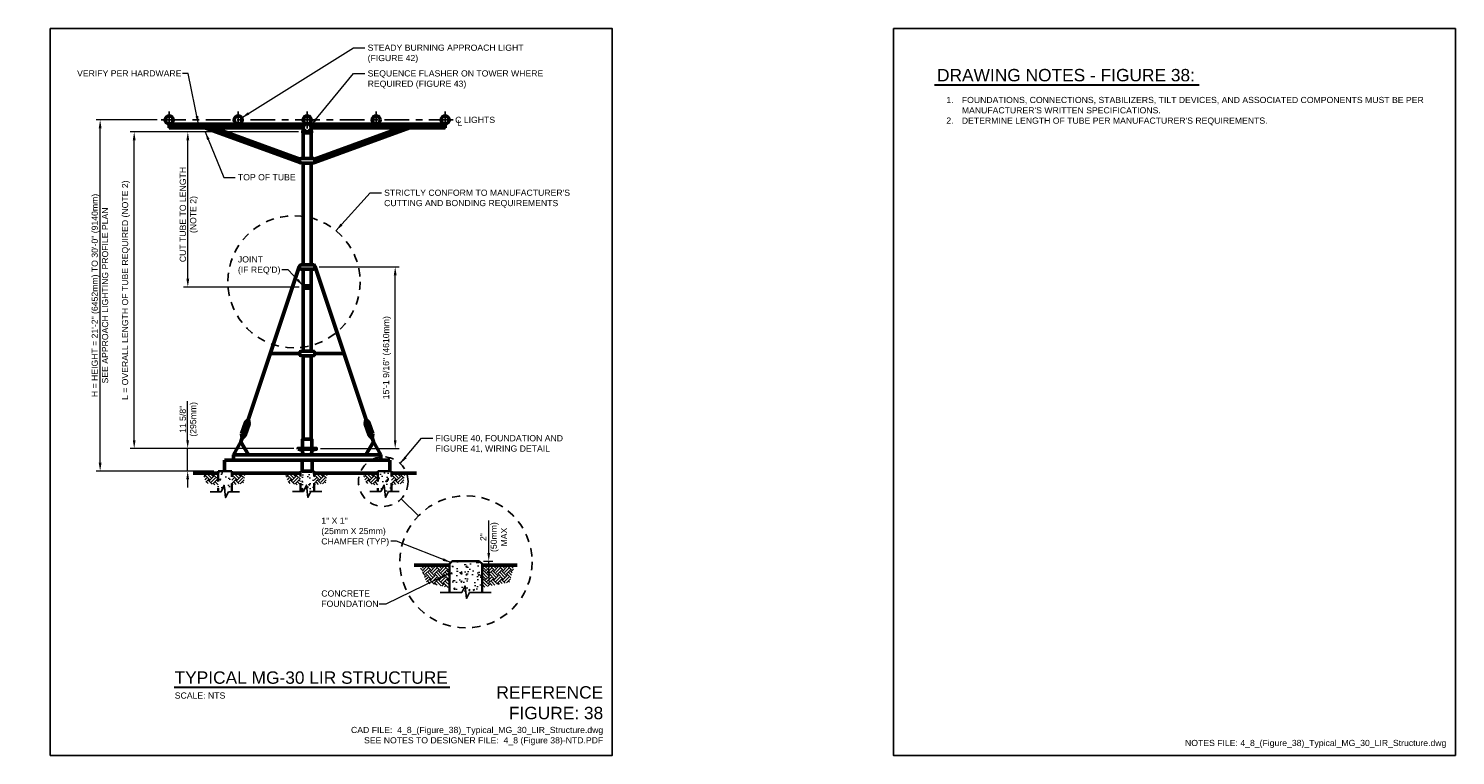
# Model space of a CAD drawing. Header units: inches. Extents: x -0.3 to 21.3, y 0 to 11.
import ezdxf
from ezdxf.enums import TextEntityAlignment as Align

# ---------------------------------------------------------------- set-up
doc = ezdxf.new("R2010")
doc.units = ezdxf.units.IN
doc.header["$LTSCALE"] = 0.5
doc.header["$MEASUREMENT"] = 0
doc.header["$PDSIZE"] = 2
for name, pattern in [('CENTER2', [1.125, 0.75, -0.125, 0.125, -0.125]), ('DASHED2', [0.375, 0.25, -0.125]), ('HIDDEN', [0.375, 0.25, -0.125]), ('HIDDEN2', [0.1875, 0.125, -0.0625])]:
    doc.linetypes.add(name, pattern=pattern)
doc.layers.get('0').update_dxf_attribs({"linetype": 'CONTINUOUS'})
doc.layers.get('DEFPOINTS').update_dxf_attribs({"linetype": 'CONTINUOUS'})
for name, color, linetype, lineweight in [('C-GRAD-FNSH', 4, 'CONTINUOUS', 50), ('E-AFLD-LITE-APPR', 203, 'CONTINUOUS', 50), ('G-ANNO-PATT', 8, 'CONTINUOUS', 18), ('G-ANNO-RDME', 5, 'CONTINUOUS', 18), ('S-FNDN-FTNG', 42, 'CONTINUOUS', 35)]:
    doc.layers.add(name, color=color, linetype=linetype, lineweight=lineweight)
for name, color, linetype in [('E-DETL-GRPH', 7, 'CONTINUOUS'), ('G-ANNO-DIMS', 7, 'CONTINUOUS'), ('G-ANNO-SYMB', 6, 'CONTINUOUS'), ('G-ANNO-TEXT', 7, 'CONTINUOUS'), ('G-ANNO-TTLB', 7, 'CONTINUOUS')]:
    doc.layers.add(name, color=color, linetype=linetype)
doc.styles.add('00-E-TITLE-1_1', font='arial.ttf', dxfattribs={"height": 0.1875})
doc.styles.add('01-E-BLDG-1_1', font='arial.ttf', dxfattribs={"height": 0.09375})
doc.dimstyles.new('01-E-BLDG-1_1', dxfattribs={"dimtxt": 0.09375, "dimasz": 0.125, "dimexe": 0.0625, "dimexo": 0.0625, "dimgap": 0.0625, "dimtad": 1, "dimdec": 4, "dimzin": 3, "dimdsep": 46, "dimlunit": 4, "dimtxsty": '01-E-BLDG-1_1', "dimcen": 0.0625, "dimclrd": 1, "dimclre": 1, "dimclrt": 256, "dimazin": 0, "dimtfac": 1, "dimtdec": 4, "dimtmove": 1, "dimatfit": 3, "dimfxl": 1, "dimfrac": 2, "dimtolj": 1, "dimtzin": 3, "dimlwd": 0, "dimlwe": 0, "dimarcsym": 0})

# ---------------------------------------------------------------- blocks, each defined once
blk = doc.blocks.new('*D2')
at = {"layer": 'DEFPOINTS', "color": 0, "transparency": 16777216}
for p in [(0.755, 9.617), (1.678, 9.617), (2.538, 4.304)]:
    blk.add_point(p, dxfattribs=at)
at = {"layer": 'G-ANNO-DIMS', "color": 1, "lineweight": 0, "transparency": 16777216}
for p, q in [((1.616, 9.617), (0.693, 9.617)), ((0.755, 4.429), (0.755, 9.492)), ((2.476, 4.304), (0.693, 4.304))]:
    blk.add_line(p, q, dxfattribs=at)
at = {"layer": 'G-ANNO-DIMS', "color": 1, "transparency": 16777216}
for points in [[(0.734, 9.492), (0.776, 9.492), (0.755, 9.617)], [(0.734, 4.429), (0.776, 4.429), (0.755, 4.304)]]:
    blk.add_solid(points, dxfattribs=at)
at = {"layer": 'G-ANNO-DIMS', "transparency": 16777216, "insert": (0.752, 6.961), "char_height": 0.09375, "attachment_point": 5, "rotation": 90, "style": '01-E-BLDG-1_1'}
blk.add_mtext('\\A1;H = HEIGHT = 21\'-2" (6452mm) TO 30\'-0" (9140mm)\\PSEE APPROACH LIGHTING PROFILE PLAN', dxfattribs=at)
blk = doc.blocks.new('*D3')
at = {"layer": 'DEFPOINTS', "color": 0, "transparency": 16777216}
for p in [(1.27, 9.435), (3.819, 9.435), (3.748, 4.646)]:
    blk.add_point(p, dxfattribs=at)
at = {"layer": 'G-ANNO-DIMS', "color": 1, "lineweight": 0, "transparency": 16777216}
for p, q in [((3.756, 9.435), (1.207, 9.435)), ((1.27, 4.771), (1.27, 9.31)), ((3.686, 4.646), (1.207, 4.646))]:
    blk.add_line(p, q, dxfattribs=at)
at = {"layer": 'G-ANNO-DIMS', "color": 1, "transparency": 16777216}
for points in [[(1.249, 9.31), (1.291, 9.31), (1.27, 9.435)], [(1.249, 4.771), (1.291, 4.771), (1.27, 4.646)]]:
    blk.add_solid(points, dxfattribs=at)
at = {"layer": 'G-ANNO-DIMS', "transparency": 16777216, "insert": (1.146, 7.04), "char_height": 0.09375, "attachment_point": 5, "rotation": 90, "style": '01-E-BLDG-1_1'}
blk.add_mtext('\\A1;L = OVERALL LENGTH OF TUBE REQUIRED (NOTE 2)', dxfattribs=at)
blk = doc.blocks.new('*D4')
at = {"layer": 'DEFPOINTS', "color": 0, "transparency": 16777216}
for p in [(2.081, 9.435), (3.819, 9.435), (3.826, 7.088)]:
    blk.add_point(p, dxfattribs=at)
at = {"layer": 'G-ANNO-DIMS', "color": 1, "lineweight": 0, "transparency": 16777216}
for p, q in [((3.756, 9.435), (2.018, 9.435)), ((2.081, 7.213), (2.081, 9.31)), ((3.764, 7.088), (2.018, 7.088))]:
    blk.add_line(p, q, dxfattribs=at)
at = {"layer": 'G-ANNO-DIMS', "color": 1, "transparency": 16777216}
for points in [[(2.06, 9.31), (2.102, 9.31), (2.081, 9.435)], [(2.06, 7.213), (2.102, 7.213), (2.081, 7.088)]]:
    blk.add_solid(points, dxfattribs=at)
at = {"layer": 'G-ANNO-DIMS', "transparency": 16777216, "insert": (2.098, 8.185), "char_height": 0.09375, "attachment_point": 5, "rotation": 90, "style": '01-E-BLDG-1_1'}
blk.add_mtext('\\A1;CUT TUBE TO LENGTH\\P(NOTE 2)', dxfattribs=at)
blk = doc.blocks.new('*D6')
at = {"layer": 'DEFPOINTS', "color": 0, "transparency": 16777216}
for p in [(4.005, 7.392), (5.217, 7.392), (4.023, 4.646)]:
    blk.add_point(p, dxfattribs=at)
at = {"layer": 'G-ANNO-DIMS', "color": 1, "lineweight": 0, "transparency": 16777216}
for p, q in [((4.068, 7.392), (5.279, 7.392)), ((5.217, 4.771), (5.217, 7.267)), ((4.086, 4.646), (5.279, 4.646))]:
    blk.add_line(p, q, dxfattribs=at)
at = {"layer": 'G-ANNO-DIMS', "color": 1, "transparency": 16777216}
for points in [[(5.196, 7.267), (5.238, 7.267), (5.217, 7.392)], [(5.196, 4.771), (5.238, 4.771), (5.217, 4.646)]]:
    blk.add_solid(points, dxfattribs=at)
at = {"layer": 'G-ANNO-DIMS', "transparency": 16777216, "insert": (5.093, 6.019), "char_height": 0.09375, "attachment_point": 5, "rotation": 90, "style": '01-E-BLDG-1_1'}
blk.add_mtext('\\A1;15\'-1 9/16" (4610mm)', dxfattribs=at)
blk = doc.blocks.new('BREAK')
at = {"color": 0, "linetype": 'Continuous', "flags": 128}
blk.add_lwpolyline([(0, 0), (0.046625, 0.097375), (0.069125, -0.090125), (0.112375, 0)], dxfattribs=at)
blk = doc.blocks.new('BREAK-flat-1')
at = {"color": 6, "linetype": 'Continuous', "flags": 128}
blk.add_lwpolyline([(0, 0), (0.046625, 0.097375), (0.069125, -0.090125), (0.112375, 0)], dxfattribs=at)

msp = doc.modelspace()

# ---------------------------------------------------------------- hatches: boundary and pattern name
at = {"layer": 'G-ANNO-PATT'}
h = msp.add_hatch(dxfattribs=at)
h.set_pattern_fill('EARTH', color=256, scale=0.375, angle=45)
h.set_pattern_definition([(45, (-3.5061, 1.59016), (1e-17, 0.1325825), [0.09375, -0.09375]), (45, (-3.530955, 1.61502), (1e-17, 0.1325825), [0.09375, -0.09375]), (45, (-3.55581, 1.63988), (1e-17, 0.1325825), [0.09375, -0.09375]), (135, (-3.55581, 1.65645), (-0.1325825, 3e-17), [0.09375, -0.09375]), (135, (-3.530955, 1.68131), (-0.1325825, 3e-17), [0.09375, -0.09375]), (135, (-3.5061, 1.70617), (-0.1325825, 3e-17), [0.09375, -0.09375])])
h.paths.add_polyline_path([(2.53828, 4.27222), (2.30693, 4.27222), (2.36011, 4.12159), (2.53828, 4.08616)])
h = msp.add_hatch(dxfattribs=at)
h.set_pattern_fill('AR-CONC', color=256, scale=0.03125)
h.paths.add_polyline_path([(2.74524, 4.30405), (2.53828, 4.30405), (2.53828, 3.99532), (2.74524, 3.99532)])
h = msp.add_hatch(dxfattribs=at)
h.set_pattern_fill('EARTH', color=256, scale=0.375, angle=45)
h.set_pattern_definition([(45, (-3.09478, 1.59016), (1e-17, 0.1325825), [0.09375, -0.09375]), (45, (-3.11964, 1.61502), (1e-17, 0.1325825), [0.09375, -0.09375]), (45, (-3.1445, 1.63988), (1e-17, 0.1325825), [0.09375, -0.09375]), (135, (-3.1445, 1.65645), (-0.1325825, 3e-17), [0.09375, -0.09375]), (135, (-3.11964, 1.68131), (-0.1325825, 3e-17), [0.09375, -0.09375]), (135, (-3.09478, 1.70617), (-0.1325825, 3e-17), [0.09375, -0.09375])])
h.paths.add_polyline_path([(2.94959, 4.27222), (2.74524, 4.27222), (2.74524, 4.09327), (2.92232, 4.11877)])
h = msp.add_hatch(dxfattribs=at)
h.set_pattern_fill('EARTH', color=256, scale=0.375, angle=45)
h.set_pattern_definition([(45, (-2.2619, 1.59016), (1e-17, 0.1325825), [0.09375, -0.09375]), (45, (-2.28676, 1.61502), (1e-17, 0.1325825), [0.09375, -0.09375]), (45, (-2.31162, 1.63988), (1e-17, 0.1325825), [0.09375, -0.09375]), (135, (-2.31162, 1.65645), (-0.1325825, 3e-17), [0.09375, -0.09375]), (135, (-2.28676, 1.68131), (-0.1325825, 3e-17), [0.09375, -0.09375]), (135, (-2.2619, 1.70617), (-0.1325825, 3e-17), [0.09375, -0.09375])])
h.paths.add_polyline_path([(3.78247, 4.27222), (3.55113, 4.27222), (3.6043, 4.12159), (3.78247, 4.08616)])
h = msp.add_hatch(dxfattribs=at)
h.set_pattern_fill('AR-CONC', color=256, scale=0.03125)
h.paths.add_polyline_path([(3.98943, 4.30405), (3.78247, 4.30405), (3.78247, 3.99532), (3.98943, 3.99532)])
h = msp.add_hatch(dxfattribs=at)
h.set_pattern_fill('EARTH', color=256, scale=0.375, angle=45)
h.set_pattern_definition([(45, (-1.85059, 1.59016), (1e-17, 0.1325825), [0.09375, -0.09375]), (45, (-1.87545, 1.61502), (1e-17, 0.1325825), [0.09375, -0.09375]), (45, (-1.90031, 1.63988), (1e-17, 0.1325825), [0.09375, -0.09375]), (135, (-1.90031, 1.65645), (-0.1325825, 3e-17), [0.09375, -0.09375]), (135, (-1.87545, 1.68131), (-0.1325825, 3e-17), [0.09375, -0.09375]), (135, (-1.85059, 1.70617), (-0.1325825, 3e-17), [0.09375, -0.09375])])
h.paths.add_polyline_path([(4.19378, 4.27222), (3.98943, 4.27222), (3.98943, 4.09327), (4.16651, 4.11877)])
h = msp.add_hatch(dxfattribs=at)
h.set_pattern_fill('EARTH', color=256, scale=0.375, angle=45)
h.set_pattern_definition([(45, (-1.08893, 1.59016), (1e-17, 0.1325825), [0.09375, -0.09375]), (45, (-1.11379, 1.61502), (1e-17, 0.1325825), [0.09375, -0.09375]), (45, (-1.13865, 1.63988), (1e-17, 0.1325825), [0.09375, -0.09375]), (135, (-1.13865, 1.65645), (-0.1325825, 3e-17), [0.09375, -0.09375]), (135, (-1.11379, 1.68131), (-0.1325825, 3e-17), [0.09375, -0.09375]), (135, (-1.08893, 1.70617), (-0.1325825, 3e-17), [0.09375, -0.09375])])
h.paths.add_polyline_path([(4.95544, 4.27222), (4.7241, 4.27222), (4.77727, 4.12159), (4.95544, 4.08616)])
h = msp.add_hatch(dxfattribs=at)
h.set_pattern_fill('AR-CONC', color=256, scale=0.03125)
h.paths.add_polyline_path([(5.1624, 4.30405), (4.95544, 4.30405), (4.95544, 3.99532), (5.1624, 3.99532)])
h = msp.add_hatch(dxfattribs=at)
h.set_pattern_fill('EARTH', color=256, scale=0.375, angle=45)
h.set_pattern_definition([(45, (-0.67762, 1.59016), (1e-17, 0.1325825), [0.09375, -0.09375]), (45, (-0.70248, 1.61502), (1e-17, 0.1325825), [0.09375, -0.09375]), (45, (-0.72734, 1.63988), (1e-17, 0.1325825), [0.09375, -0.09375]), (135, (-0.72734, 1.65645), (-0.1325825, 3e-17), [0.09375, -0.09375]), (135, (-0.70248, 1.68131), (-0.1325825, 3e-17), [0.09375, -0.09375]), (135, (-0.67762, 1.70617), (-0.1325825, 3e-17), [0.09375, -0.09375])])
h.paths.add_polyline_path([(5.36676, 4.27222), (5.1624, 4.27222), (5.1624, 4.09327), (5.33949, 4.11877)])
h = msp.add_hatch(dxfattribs=at)
h.set_pattern_fill('EARTH', color=256, scale=0.375, angle=45)
h.set_pattern_definition([(45, (-0.02896, 0.2224), (1e-17, 0.1325825), [0.09375, -0.09375]), (45, (-0.05382, 0.24726), (1e-17, 0.1325825), [0.09375, -0.09375]), (45, (-0.07868, 0.27212), (1e-17, 0.1325825), [0.09375, -0.09375]), (135, (-0.07868, 0.288695), (-0.1325825, 3e-17), [0.09375, -0.09375]), (135, (-0.05382, 0.31355), (-0.1325825, 3e-17), [0.09375, -0.09375]), (135, (-0.02896, 0.33841), (-0.1325825, 3e-17), [0.09375, -0.09375])])
h.paths.add_polyline_path([(6.03794, 2.88063), (5.57862, 2.88063), (5.69921, 2.60972), (6.03794, 2.53792)])
h = msp.add_hatch(dxfattribs=at)
h.set_pattern_fill('AR-CONC', color=256, scale=0.03125)
h.set_pattern_definition([(50, (-0.01357, -0.18531), (0.224144, -0.01961), [0.0234375, -0.2578125]), (355, (-0.01357, -0.18531), (-0.04336, 0.23506), [0.01875, -0.20625]), (100.4514, (0.00511, -0.18695), (0.180784, 0.21545), [0.019919, -0.219107]), (46.184, (-0.01357, -0.1228), (0.333513, -0.051725), [0.035156, -0.386719]), (96.6356, (0.01423, -0.12712), (0.292082, 0.304412), [0.029878, -0.32866]), (351.184, (-0.01357, -0.1228), (0.292082, 0.304412), [0.028125, -0.309375]), (21, (0.01768, -0.13844), (0.1865335, -0.1258184), [0.0234375, -0.2578125]), (326, (0.01768, -0.13844), (0.076036, 0.2266094), [0.01875, -0.20625]), (71.4514, (0.03323, -0.14892), (0.2625695, 0.100791), [0.019919, -0.219107]), (37.5, (-0.01357, -0.18531), (0.00379995, 0.1040293), [0, -0.20375, 0, -0.209375, 0, -0.2070312]), (7.5, (-0.01357, -0.18531), (0.0822092, 0.1232537), [0, -0.119375, 0, -0.1990625, 0, -0.0789062]), (327.5, (-0.083255, -0.18531), (0.1668195, -0.0070484), [0, -0.078125, 0, -0.24375, 0, -0.3234375]), (317.5, (-0.1145, -0.18531), (0.1822457, 0.0312828), [0, -0.1015625, 0, -0.161875, 0, -0.2296875])])
h.paths.add_polyline_path([(6.48796, 2.94086), (6.08063, 2.94086), (6.03794, 2.89817), (6.03794, 2.47155), (6.53065, 2.47155), (6.53065, 2.89817)])
h = msp.add_hatch(dxfattribs=at)
h.set_pattern_fill('EARTH', color=256, scale=0.375, angle=45)
h.set_pattern_definition([(45, (0.92872, 0.2224), (1e-17, 0.1325825), [0.09375, -0.09375]), (45, (0.90386, 0.24726), (1e-17, 0.1325825), [0.09375, -0.09375]), (45, (0.879, 0.27212), (1e-17, 0.1325825), [0.09375, -0.09375]), (135, (0.879, 0.288695), (-0.1325825, 3e-17), [0.09375, -0.09375]), (135, (0.90386, 0.31355), (-0.1325825, 3e-17), [0.09375, -0.09375]), (135, (0.92872, 0.33841), (-0.1325825, 3e-17), [0.09375, -0.09375])])
h.paths.add_polyline_path([(7.02272, 2.88063), (6.53065, 2.88063), (6.53065, 2.54059), (6.94551, 2.62283)])

# ---------------------------------------------------------------- linework, layer by layer
at = {"layer": 'C-GRAD-FNSH'}
for p, q in [((2.16328, 4.27222), (2.53828, 4.27222)), ((2.74524, 4.27222), (3.78247, 4.27222)), ((3.98943, 4.27222), (4.95544, 4.27222)), ((5.1624, 4.27222), (5.5374, 4.27222)), ((5.50151, 2.88063), (6.03794, 2.88063)), ((6.53065, 2.88063), (7.05977, 2.88063))]:
    msp.add_line(p, q, dxfattribs=at)
at = {"layer": 'E-AFLD-LITE-APPR'}
for p, q in [((1.80034, 9.55203), (3.8606, 9.55203)), ((1.80034, 9.55203), (1.80034, 9.49791)), ((1.80034, 9.49791), (2.33817, 9.49791)), ((2.35358, 9.54024), (2.33817, 9.49791)), ((3.77761, 8.97383), (2.33817, 9.49791)), ((3.77531, 9.0226), (2.35358, 9.54024)), ((2.46984, 9.49791), (3.82619, 9.49791)), ((3.82619, 9.49791), (3.82619, 9.44966)), ((3.91129, 9.55203), (5.97156, 9.55203)), ((3.9457, 9.49791), (5.30206, 9.49791)), ((3.9457, 9.49791), (3.9457, 9.44966)), ((3.99429, 8.97383), (5.43373, 9.49791)), ((3.99658, 9.0226), (5.41832, 9.54024)), ((5.41832, 9.54024), (5.43373, 9.49791)), ((5.43373, 9.49791), (5.97156, 9.49791)), ((5.97156, 9.55203), (5.97156, 9.49791)), ((3.81875, 9.44966), (3.8507, 9.44966)), ((3.81875, 9.44966), (3.81875, 9.42033)), ((3.81875, 9.42033), (3.95324, 9.42033)), ((3.82619, 9.42033), (3.82619, 9.03423)), ((3.9212, 9.44966), (3.95324, 9.44966)), ((3.9457, 9.42033), (3.9457, 9.03423)), ((3.95324, 9.44966), (3.95324, 9.42033)), ((3.82619, 8.96454), (3.82619, 7.42668)), ((3.9457, 8.96454), (3.9457, 7.42668)), ((3.76645, 7.39184), (2.88461, 4.74389)), ((3.82619, 7.35699), (3.82619, 6.1173)), ((3.9457, 7.35699), (3.9457, 6.1173)), ((4.00545, 7.39184), (4.88728, 4.74389)), ((3.76645, 6.08245), (3.33039, 6.08245)), ((3.82619, 6.04761), (3.82619, 4.78604)), ((3.9457, 6.04761), (3.9457, 4.78604)), ((4.00545, 6.08245), (4.44151, 6.08245)), ((2.99782, 5.08384), (2.95218, 5.03863)), ((2.99782, 5.08384), (3.00725, 5.02029)), ((4.77407, 5.08384), (4.76464, 5.02029)), ((4.77407, 5.08384), (4.81972, 5.03863)), ((2.90367, 4.80111), (2.89474, 4.86615)), ((2.90367, 4.80111), (2.94981, 4.8478)), ((4.86823, 4.80111), (4.82209, 4.8478)), ((4.86823, 4.80111), (4.87716, 4.86615)), ((2.77052, 4.55075), (2.88461, 4.74389)), ((2.77052, 4.55075), (5.00138, 4.55075)), ((2.77052, 4.55075), (2.77052, 4.4683)), ((2.99871, 4.55075), (2.88461, 4.74389)), ((3.74848, 4.63361), (3.81152, 4.62193)), ((3.81152, 4.62193), (3.82619, 4.55075)), ((3.96037, 4.62193), (3.9457, 4.55075)), ((4.02342, 4.63361), (3.96037, 4.62193)), ((4.77319, 4.55075), (4.88728, 4.74389)), ((5.00138, 4.55075), (4.88728, 4.74389)), ((5.00138, 4.55075), (5.00138, 4.4683)), ((2.63461, 4.4683), (5.13728, 4.4683)), ((2.63461, 4.4683), (2.63461, 4.30405)), ((5.13728, 4.4683), (5.13728, 4.30405))]:
    msp.add_line(p, q, dxfattribs=at)
at = {"layer": 'E-AFLD-LITE-APPR', "linetype": 'HIDDEN2'}
for p, q in [((3.82619, 7.10518), (3.9457, 7.10518)), ((3.82619, 7.07108), (3.9457, 7.07108))]:
    msp.add_line(p, q, dxfattribs=at)
at = {"layer": 'E-AFLD-LITE-APPR', "linetype": 'Continuous'}
msp.add_line((3.82619, 7.08813), (3.9457, 7.08813), dxfattribs=at)
at = {"layer": 'E-AFLD-LITE-APPR'}
for points in [[(3.9706, 9.03423), (3.8013, 9.03423)], [(3.8013, 8.96454), (3.9706, 8.96454)], [(3.9706, 7.42668), (3.8013, 7.42668)], [(3.8013, 7.35699), (3.9706, 7.35699)], [(3.9706, 6.1173), (3.8013, 6.1173)], [(3.8013, 6.04761), (3.9706, 6.04761)]]:
    msp.add_lwpolyline(points, dxfattribs=at)
for points in [[(2.89474, 4.86615), (2.94981, 4.8478), (3.00725, 5.02029), (2.95218, 5.03863)], [(4.87716, 4.86615), (4.82209, 4.8478), (4.76464, 5.02029), (4.81972, 5.03863)], [(3.8157, 4.64555), (3.9562, 4.64555), (3.9562, 4.78604), (3.8157, 4.78604)], [(3.74848, 4.63361), (4.02342, 4.63361), (4.02342, 4.64555), (3.74848, 4.64555)], [(3.81227, 4.30405), (3.96383, 4.30405), (3.96383, 4.4683), (3.81227, 4.4683)]]:
    msp.add_lwpolyline(points, close=True, dxfattribs=at)
for centre in [(1.80034, 9.61742), (2.84314, 9.61742), (3.88595, 9.61742), (3.88595, 9.49791), (4.92875, 9.61742), (5.97156, 9.61742)]:
    msp.add_circle(centre, 0.05976, dxfattribs=at)
for centre, start, end in [((3.8013, 8.99938), 90, 270), ((3.9706, 8.99938), 270, 90), ((3.8013, 7.39184), 90, 270), ((3.9706, 7.39184), 270, 90), ((3.8013, 6.08245), 90, 270), ((3.9706, 6.08245), 270, 90)]:
    msp.add_arc(centre, 0.03484, start, end, dxfattribs=at)
at = {"layer": 'E-DETL-GRPH'}
msp.add_line((5.30607, 3.883), (5.56976, 3.62792), dxfattribs=at)
at = {"layer": 'E-DETL-GRPH', "linetype": 'DASHED2'}
for centre, radius in [((3.68667, 7.16806), 1), ((5.03654, 4.14373), 0.375), ((6.2866, 2.93068), 1)]:
    msp.add_circle(centre, radius, dxfattribs=at)
at = {"layer": 'G-ANNO-DIMS', "linetype": 'CENTER2'}
for p, q in [((1.80034, 9.48848), (1.80034, 9.74637)), ((2.84314, 9.48848), (2.84314, 9.74637)), ((3.88595, 9.48848), (3.88595, 9.74637)), ((4.92875, 9.48848), (4.92875, 9.74637)), ((5.97156, 9.48848), (5.97156, 9.74637)), ((1.67808, 9.61742), (6.09382, 9.61742))]:
    msp.add_line(p, q, dxfattribs=at)
at = {"layer": 'G-ANNO-DIMS', "color": 1, "lineweight": 0}
for p, q in [((2.07867, 4.77055), (2.07867, 5.363)), ((3.68598, 4.64555), (2.01617, 4.64555)), ((2.07867, 4.30405), (2.07867, 4.64555)), ((2.47578, 4.30405), (2.01617, 4.30405)), ((2.07867, 4.17905), (2.07867, 4.05405)), ((6.63152, 3.06586), (6.63152, 3.55522)), ((6.55046, 2.94086), (6.69402, 2.94086)), ((6.59315, 2.88063), (6.69402, 2.88063)), ((6.63152, 2.88063), (6.63152, 2.94086)), ((6.63152, 2.75563), (6.63152, 2.63063))]:
    msp.add_line(p, q, dxfattribs=at)
at = {"layer": 'G-ANNO-DIMS', "color": 1}
for points in [[(2.05784, 4.77055), (2.0995, 4.77055), (2.07867, 4.64555)], [(2.05784, 4.17905), (2.0995, 4.17905), (2.07867, 4.30405)], [(6.61069, 3.06586), (6.65236, 3.06586), (6.63152, 2.94086)], [(6.61069, 2.75563), (6.65236, 2.75563), (6.63152, 2.88063)]]:
    msp.add_solid(points, dxfattribs=at)
at = {"layer": 'G-ANNO-SYMB'}
for p, q in [((2.41867, 3.9917), (2.58388, 3.9917)), ((2.69626, 3.9917, -0.0361), (2.86147, 3.9917, -0.0361)), ((3.66286, 3.99532), (3.82807, 3.99532)), ((3.94045, 3.99532, -0.0361), (4.10566, 3.99532, -0.0361)), ((4.83583, 3.99532), (5.00105, 3.99532)), ((5.11342, 3.99532, -0.0361), (5.27864, 3.99532, -0.0361)), ((5.89599, 2.46793), (6.22642, 2.46793)), ((6.33879, 2.46793, -0.0361), (6.66923, 2.46793, -0.0361))]:
    msp.add_line(p, q, dxfattribs=at)
at = {"layer": 'G-ANNO-TEXT', "linetype": 'Continuous', "lineweight": 30}
for p, q in [((13.3713, 10.14903), (17.37398, 10.14903)), ((1.87429, 1.0329), (6.0419, 1.0329))]:
    msp.add_line(p, q, dxfattribs=at)
at = {"layer": 'G-ANNO-TTLB'}
for points in [[(0, 11), (8.5, 11), (8.5, 0), (0, 0)], [(12.75, 11), (21.25, 11), (21.25, 0), (12.75, 0)]]:
    msp.add_lwpolyline(points, close=True, dxfattribs=at)
at = {"layer": 'S-FNDN-FTNG'}
for p, q in [((2.74524, 4.30405), (2.53828, 4.30405)), ((2.53828, 4.30405), (2.53828, 4.27222)), ((2.74524, 4.27222), (2.74524, 4.30405)), ((3.98943, 4.30405), (3.78247, 4.30405)), ((3.78247, 4.30405), (3.78247, 4.27222)), ((3.98943, 4.27222), (3.98943, 4.30405)), ((5.1624, 4.30405), (4.95544, 4.30405)), ((4.95544, 4.30405), (4.95544, 4.27222)), ((5.1624, 4.27222), (5.1624, 4.30405)), ((6.08063, 2.94086), (6.03794, 2.89817)), ((6.03794, 2.89817), (6.03794, 2.46793)), ((6.08063, 2.94086), (6.48796, 2.94086)), ((6.48796, 2.94086), (6.53065, 2.89817)), ((6.53065, 2.89817), (6.53065, 2.46793))]:
    msp.add_line(p, q, dxfattribs=at)
at = {"layer": 'S-FNDN-FTNG', "linetype": 'HIDDEN'}
for p, q in [((2.53828, 4.27222), (2.53828, 3.9917)), ((4.95544, 4.27222), (4.95544, 3.99532))]:
    msp.add_line(p, q, dxfattribs=at)
for points in [[(2.74524, 3.9917), (2.74524, 4.27222)], [(3.78247, 3.99532), (3.78247, 4.27222)], [(3.98943, 3.99532), (3.98943, 4.27222)], [(5.1624, 3.99532), (5.1624, 4.27222)]]:
    msp.add_lwpolyline(points, dxfattribs=at)

# ---------------------------------------------------------------- block references
for p in [(2.58388, 3.9917, -0.0361), (3.82807, 3.99532, -0.0361), (5.00105, 3.99532, -0.0361), (6.22642, 2.46793, -0.0361)]:
    msp.add_blockref('BREAK-flat-1', p)
at = {"layer": 'G-ANNO-SYMB'}
for p in [(2.58388, 3.9917), (6.22642, 2.46793)]:
    msp.add_blockref('BREAK', p, dxfattribs=at)

# ---------------------------------------------------------------- texts
at = {"layer": 'G-ANNO-DIMS', "char_height": 0.09375, "attachment_point": 5, "rotation": 90, "style": '01-E-BLDG-1_1'}
for s, insert in [('\\A1;11 5/8"\\P(295mm)', (2.09692, 5.0859)), ('\\A1;2"\\P(50mm)\\PMAX', (6.7067, 3.30428))]:
    msp.add_mtext(s, dxfattribs=dict(at, insert=insert))
at = {"layer": 'G-ANNO-RDME', "attachment_point": 9, "rotation": 0}
for s, insert, char_height, width, style in [('REFERENCE FIGURE: 38', (8.36242, 0.54599), 0.1875, 1.660137, '00-E-TITLE-1_1'), ('CAD FILE:  4_8_(Figure_38)_Typical_MG_30_LIR_Structure.dwg\\PSEE NOTES TO DESIGNER FILE:  4_8 (Figure 38)-NTD.PDF', (8.36242, 0.15466), 0.09375, 4.6000344, '01-E-BLDG-1_1')]:
    msp.add_mtext(s, dxfattribs=dict(at, insert=insert, char_height=char_height, width=width, style=style))
at = {"layer": 'G-ANNO-RDME', "insert": (21.11242, 0.11416), "char_height": 0.09375, "width": 7.0264495, "attachment_point": 9, "style": '01-E-BLDG-1_1'}
msp.add_mtext('NOTES FILE: 4_8_(Figure_38)_Typical_MG_30_LIR_Structure.dwg', dxfattribs=at)
at = {"layer": 'G-ANNO-TEXT', "style": '00-E-TITLE-1_1'}
for s, p in [('DRAWING NOTES - FIGURE 38:', (13.41045, 10.1447)), ('TYPICAL MG-30 LIR STRUCTURE', (1.88071, 1.02857))]:
    msp.add_text(s, height=0.1875, dxfattribs=at).set_placement(p, align=Align.BOTTOM_LEFT)
at = {"layer": 'G-ANNO-TEXT', "style": '01-E-BLDG-1_1'}
msp.add_text('SCALE: NTS', height=0.09375, dxfattribs=at).set_placement((1.88399, 0.95392), align=Align.TOP_LEFT)
at = {"layer": 'G-ANNO-TEXT', "char_height": 0.09375, "attachment_point": 1, "rotation": 360, "style": '01-E-BLDG-1_1'}
for s, insert, width in [('\\A1;STEADY BURNING APPROACH LIGHT (FIGURE 42)', (4.80047, 10.75683), 2.4465241), ('\\A1;VERIFY PER HARDWARE', (0.4062, 10.368), 2.231141), ('\\A1;SEQUENCE FLASHER ON TOWER WHERE REQUIRED (FIGURE 43)', (4.80047, 10.368), 3.361402), ('\\A1;C LIGHTS', (6.12353, 9.66468), 2.231141), ('\\A1;L', (6.15984, 9.61636), 2.231141), ('\\A1;TOP OF TUBE', (2.83856, 8.79683), 2.231141), ("\\A1;STRICTLY CONFORM TO MANUFACTURER'S CUTTING AND BONDING REQUIREMENTS", (5.04928, 8.56229), 2.8481278), ("\\A1;JOINT\\P(IF REQ'D)", (2.83856, 7.55388), 0.7363626), ('\\A1;FIGURE 40, FOUNDATION AND FIGURE 41, WIRING DETAIL', (5.82654, 4.84777), 1.9849004), ('\\A1;1" X 1"\\P(25mm X 25mm) CHAMFER (TYP)', (4.09956, 3.59938), 1.0516262), ('\\A1;CONCRETE FOUNDATION', (4.09956, 2.49827), 0.8845065)]:
    msp.add_mtext(s, dxfattribs=dict(at, insert=insert, width=width))
at = {"layer": 'G-ANNO-TEXT', "insert": (13.41045, 9.96565), "char_height": 0.09375, "width": 7.4237884, "attachment_point": 1, "style": '01-E-BLDG-1_1'}
msp.add_mtext("\\pi-0.23438,l0.375;1.^IFOUNDATIONS, CONNECTIONS, STABILIZERS, TILT DEVICES, AND ASSOCIATED COMPONENTS MUST BE PER MANUFACTURER'S WRITTEN SPECIFICATIONS.{\\H1.1559x; }\\P2.^IDETERMINE LENGTH OF TUBE PER MANUFACTURER'S REQUIREMENTS.{\\H1.7706x; }", dxfattribs=at)

# ---------------------------------------------------------------- dimensions: what is measured, and where the dimension line sits
at = {"layer": 'G-ANNO-DIMS'}
for base, p1, p2, text, picture, middle in [((0.75529, 9.61742), (2.53828, 4.30405), (1.67808, 9.61742), 'H = HEIGHT = 21\'-2" (6452mm) TO 30\'-0" (9140mm)\\PSEE APPROACH LIGHTING PROFILE PLAN', '*D2', (0.94153, 6.96073)), ((2.08093, 9.43499), (3.82619, 7.08813), (3.81875, 9.43499), 'CUT TUBE TO LENGTH\\P(NOTE 2)', '*D4', (2.30132, 8.18529))]:
    dim = msp.add_linear_dim(base=base, p1=p1, p2=p2, angle=90, text=text, dimstyle='01-E-BLDG-1_1', dxfattribs=at)
    dim.commit()
    dim.dimension.update_dxf_attribs({"geometry": picture, "text_midpoint": middle, "dimtype": 160})
for base, p1, p2, text, picture, middle in [((1.26981, 9.43499), (3.74848, 4.64555), (3.81875, 9.43499), 'L = OVERALL LENGTH OF TUBE REQUIRED (NOTE 2)', '*D3', (1.14582, 7.04027)), ((5.21694, 7.39184), (4.02342, 4.64555), (4.00545, 7.39184), '15\'-1 9/16" (4610mm)', '*D6', (5.09299, 6.01869))]:
    dim = msp.add_linear_dim(base=base, p1=p1, p2=p2, angle=90, text=text, dimstyle='01-E-BLDG-1_1', dxfattribs=at)
    dim.commit()
    dim.dimension.update_dxf_attribs({"geometry": picture, "text_midpoint": middle})

# ---------------------------------------------------------------- leaders
at = {"layer": 'G-ANNO-TEXT'}
for points in [[(2.89392, 9.64893), (4.58888, 10.70819), (4.75895, 10.70819)], [(2.24295, 9.55203), (2.08474, 10.32064), (1.99994, 10.32064)], [(3.93756, 9.52802), (4.58888, 10.31936), (4.75895, 10.31936)], [(2.34382, 9.43652), (2.62697, 8.74819), (2.79704, 8.74819)], [(4.3213, 7.94088), (4.8377, 8.51365), (5.00776, 8.51365)], [(3.82619, 7.10518), (3.60078, 7.34736), (3.50505, 7.34736)], [(5.29403, 4.41636), (5.61495, 4.79913), (5.78501, 4.79913)], [(6.05929, 2.91951), (5.2375, 3.24165), (5.1527, 3.24165)], [(6.03794, 2.7564), (5.07291, 2.28875), (4.97355, 2.28875)]]:
    msp.add_leader(points, dimstyle='01-E-BLDG-1_1', dxfattribs=at)

doc.saveas('drawing.dxf')
